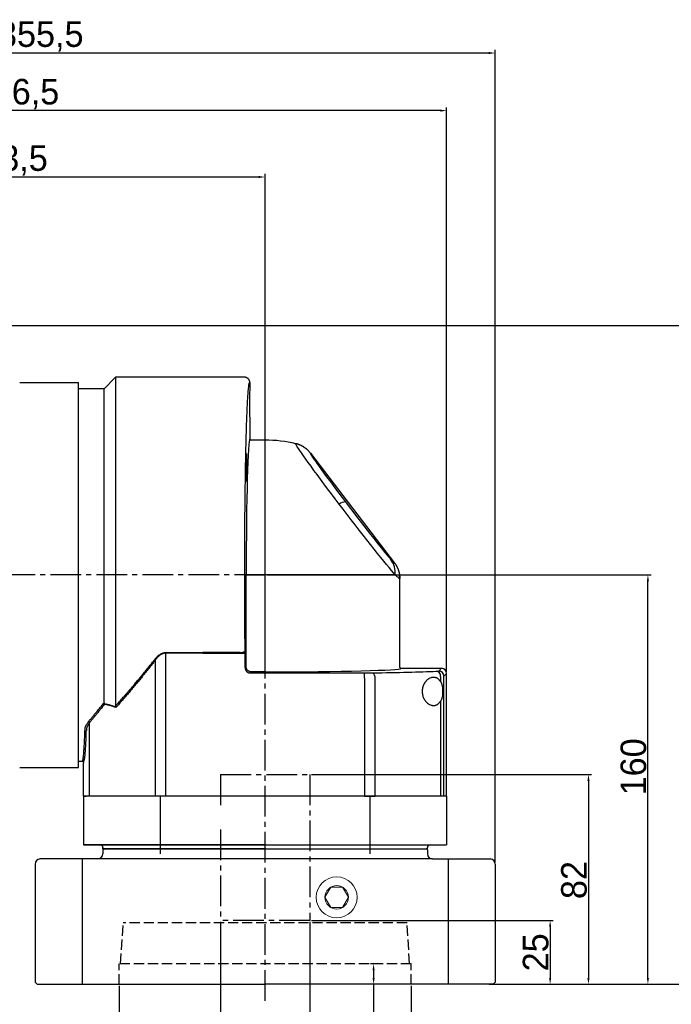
# Model space of a CAD drawing. Header units: millimetres. Extents: x 0 to 1244, y 0 to 880.
# Tile 13 of 14: x 652 to 907, y 294 to 679. Entities that reach past the tile are written whole.
import ezdxf

# ---------------------------------------------------------------- set-up
doc = ezdxf.new("R2010")
doc.units = ezdxf.units.MM
doc.linetypes.add('JIS_02_4.0', pattern=[5.5, 4, -1.5])
doc.linetypes.add('点画线', pattern=[18, 12, -2, 2, -2])
doc.layers.add('7中心线层', color=7, linetype='点画线')
doc.layers.add('标注线', color=7, linetype='Continuous')
for name, color, linetype, lineweight in [('中心线01', 7, 'JIS_02_4.0', 0), ('尺寸线层', 3, 'Continuous', 18), ('粗实线', 7, 'Continuous', 40), ('细实线', 211, 'Continuous', 18)]:
    doc.layers.add(name, color=color, linetype=linetype, lineweight=lineweight)
doc.styles.add('工程字', font='gbenor.shx', dxfattribs={"bigfont": 'gbcbig.shx'})
doc.dimstyles.new('ISO-25', dxfattribs={"dimtxt": 2.5, "dimasz": 2.5, "dimexe": 1.25, "dimexo": 0.625, "dimtad": 1, "dimtxsty": 'Standard', "dimcen": 2.5, "dimadec": 0, "dimazin": 0, "dimtfac": 1, "dimtmove": 0, "dimatfit": 3, "dimfxl": 1, "dimarcsym": 0})

# ---------------------------------------------------------------- blocks, each defined once
blk = doc.blocks.new('*D8')
at = {"layer": 'Defpoints', "color": 0}
for p in [(482.67, 643.41), (482.67, 540.94), (819.18, 423.44)]:
    blk.add_point(p, dxfattribs=at)
at = {"layer": '尺寸线层', "color": 0, "lineweight": -2}
for p, q in [((482.67, 541.56), (482.67, 644.66)), ((816.68, 643.41), (485.17, 643.41)), ((819.18, 424.07), (819.18, 644.66))]:
    blk.add_line(p, q, dxfattribs=at)
at = {"layer": '尺寸线层', "color": 0}
for points in [[(485.17, 643.83), (485.17, 643), (482.67, 643.41)], [(816.68, 643), (816.68, 643.83), (819.18, 643.41)]]:
    blk.add_solid(points, dxfattribs=at)
at = {"layer": '尺寸线层', "color": 0, "insert": (650.93, 649.88), "char_height": 10, "attachment_point": 5}
blk.add_mtext('336,5', dxfattribs=at)
blk = doc.blocks.new('*D9')
at = {"layer": 'Defpoints', "color": 0}
for p in [(622.17, 559.44), (835.2, 301.94), (927.67, 301.94)]:
    blk.add_point(p, dxfattribs=at)
at = {"layer": '尺寸线层', "color": 0, "lineweight": -2}
for p, q in [((622.8, 559.44), (928.92, 559.44)), ((927.67, 556.94), (927.67, 304.44)), ((835.83, 301.94), (928.92, 301.94))]:
    blk.add_line(p, q, dxfattribs=at)
at = {"layer": '尺寸线层', "color": 0}
for points in [[(928.09, 556.94), (927.26, 556.94), (927.67, 559.44)], [(927.26, 304.44), (928.09, 304.44), (927.67, 301.94)]]:
    blk.add_solid(points, dxfattribs=at)
at = {"layer": '尺寸线层', "color": 0, "insert": (921.21, 430.69), "char_height": 10, "attachment_point": 5, "rotation": 90}
blk.add_mtext('257,5', dxfattribs=at)
blk = doc.blocks.new('*D15')
at = {"layer": 'Defpoints', "color": 0}
for p in [(748.18, 461.94), (897.91, 461.94), (837.38, 301.94)]:
    blk.add_point(p, dxfattribs=at)
at = {"layer": '尺寸线层', "color": 0, "lineweight": -2}
for p, q in [((748.8, 461.94), (899.16, 461.94)), ((897.91, 304.44), (897.91, 459.44)), ((838, 301.94), (899.16, 301.94))]:
    blk.add_line(p, q, dxfattribs=at)
at = {"layer": '尺寸线层', "color": 0}
for points in [[(898.32, 459.44), (897.49, 459.44), (897.91, 461.94)], [(897.49, 304.44), (898.32, 304.44), (897.91, 301.94)]]:
    blk.add_solid(points, dxfattribs=at)
at = {"layer": '尺寸线层', "color": 0, "insert": (892.28, 386.94), "char_height": 10, "attachment_point": 5, "rotation": 90}
blk.add_mtext('160', dxfattribs=at)
blk = doc.blocks.new('*D16')
at = {"layer": 'Defpoints', "color": 0}
for p in [(730.68, 326.94), (765.68, 326.94), (730.68, 273.17)]:
    blk.add_point(p, dxfattribs=at)
at = {"layer": '尺寸线层', "color": 0, "lineweight": -2}
for p, q in [((730.68, 326.31), (730.68, 271.92)), ((765.68, 326.31), (765.68, 271.92)), ((763.18, 273.17), (733.18, 273.17))]:
    blk.add_line(p, q, dxfattribs=at)
at = {"layer": '尺寸线层', "color": 0}
for points in [[(733.18, 273.59), (733.18, 272.75), (730.68, 273.17)], [(763.18, 272.75), (763.18, 273.59), (765.68, 273.17)]]:
    blk.add_solid(points, dxfattribs=at)
at = {"layer": '尺寸线层', "color": 0, "insert": (746.42, 278.79), "char_height": 10, "attachment_point": 5, "style": '工程字'}
blk.add_mtext('%%C35F7', dxfattribs=at)
blk = doc.blocks.new('*D17')
at = {"layer": 'Defpoints', "color": 0}
for p in [(691.03, 301.94), (805.33, 301.94), (691.03, 247.38)]:
    blk.add_point(p, dxfattribs=at)
at = {"layer": '尺寸线层', "color": 0, "lineweight": -2}
for p, q in [((691.03, 301.31), (691.03, 246.13)), ((805.33, 301.31), (805.33, 246.13)), ((802.83, 247.38), (693.53, 247.38))]:
    blk.add_line(p, q, dxfattribs=at)
at = {"layer": '尺寸线层', "color": 0}
for points in [[(693.53, 247.8), (693.53, 246.96), (691.03, 247.38)], [(802.83, 246.96), (802.83, 247.8), (805.33, 247.38)]]:
    blk.add_solid(points, dxfattribs=at)
at = {"layer": '尺寸线层', "color": 0, "insert": (748.18, 253.63), "char_height": 10, "attachment_point": 5, "style": '工程字'}
blk.add_mtext('%%C114,3G7', dxfattribs=at)
blk = doc.blocks.new('*D18')
at = {"layer": 'Defpoints', "color": 0}
for p in [(765.68, 326.94), (837.38, 301.94), (859.66, 301.94)]:
    blk.add_point(p, dxfattribs=at)
at = {"layer": '尺寸线层', "color": 0, "lineweight": -2}
for p, q in [((766.3, 326.94), (860.91, 326.94)), ((859.66, 324.44), (859.66, 304.44)), ((838, 301.94), (860.91, 301.94))]:
    blk.add_line(p, q, dxfattribs=at)
at = {"layer": '尺寸线层', "color": 0}
for points in [[(860.08, 324.44), (859.25, 324.44), (859.66, 326.94)], [(859.25, 304.44), (860.08, 304.44), (859.66, 301.94)]]:
    blk.add_solid(points, dxfattribs=at)
at = {"layer": '尺寸线层', "color": 0, "insert": (854.04, 314.44), "char_height": 10, "attachment_point": 5, "rotation": 90}
blk.add_mtext('25', dxfattribs=at)
blk = doc.blocks.new('*D19')
at = {"layer": 'Defpoints', "color": 0}
for p in [(765.68, 383.94), (837.38, 301.94), (874.65, 301.94)]:
    blk.add_point(p, dxfattribs=at)
at = {"layer": '尺寸线层', "color": 0, "lineweight": -2}
for p, q in [((766.3, 383.94), (875.9, 383.94)), ((874.65, 381.44), (874.65, 304.44)), ((838, 301.94), (875.9, 301.94))]:
    blk.add_line(p, q, dxfattribs=at)
at = {"layer": '尺寸线层', "color": 0}
for points in [[(875.07, 381.44), (874.24, 381.44), (874.65, 383.94)], [(874.24, 304.44), (875.07, 304.44), (874.65, 301.94)]]:
    blk.add_solid(points, dxfattribs=at)
at = {"layer": '尺寸线层', "color": 0, "insert": (869.03, 342.69), "char_height": 10, "attachment_point": 5, "rotation": 90}
blk.add_mtext('82', dxfattribs=at)
blk = doc.blocks.new('*D20')
at = {"layer": 'Defpoints', "color": 0}
for p in [(482.67, 665.92), (482.67, 540.94), (838.18, 348.94)]:
    blk.add_point(p, dxfattribs=at)
at = {"layer": '尺寸线层', "color": 0, "lineweight": -2}
for p, q in [((482.67, 541.56), (482.67, 667.17)), ((835.68, 665.92), (485.17, 665.92)), ((838.18, 349.56), (838.18, 667.17))]:
    blk.add_line(p, q, dxfattribs=at)
at = {"layer": '尺寸线层', "color": 0}
for points in [[(485.17, 666.33), (485.17, 665.5), (482.67, 665.92)], [(835.68, 665.5), (835.68, 666.33), (838.18, 665.92)]]:
    blk.add_solid(points, dxfattribs=at)
at = {"layer": '尺寸线层', "color": 0, "insert": (660.43, 672.38), "char_height": 10, "attachment_point": 5}
blk.add_mtext('355,5', dxfattribs=at)
blk = doc.blocks.new('*D22')
at = {"layer": 'Defpoints', "color": 0}
for p in [(791.75, 309.94), (790.61, 301.94), (794.5, 301.94)]:
    blk.add_point(p, dxfattribs=at)
at = {"layer": '尺寸线层', "color": 0, "lineweight": -2}
for p, q in [((791.13, 309.94), (789.36, 309.94)), ((790.61, 307.44), (790.61, 304.44)), ((793.87, 301.94), (789.36, 301.94)), ((790.61, 301.94), (790.61, 281.3))]:
    blk.add_line(p, q, dxfattribs=at)
at = {"layer": '尺寸线层', "color": 0}
for points in [[(791.03, 307.44), (790.19, 307.44), (790.61, 309.94)], [(790.19, 304.44), (791.03, 304.44), (790.61, 301.94)]]:
    blk.add_solid(points, dxfattribs=at)
at = {"layer": '尺寸线层', "color": 0, "insert": (784.98, 284.77), "char_height": 10, "attachment_point": 5, "rotation": 90}
blk.add_mtext('8', dxfattribs=at)
blk = doc.blocks.new('*D38')
at = {"layer": 'Defpoints', "color": 0}
for p in [(544.67, 617.46), (544.67, 584.64), (748.18, 461.94)]:
    blk.add_point(p, dxfattribs=at)
at = {"layer": '尺寸线层', "color": 0, "lineweight": -2}
for p, q in [((544.67, 585.26), (544.67, 618.71)), ((745.68, 617.46), (547.17, 617.46)), ((748.18, 462.56), (748.18, 618.71))]:
    blk.add_line(p, q, dxfattribs=at)
at = {"layer": '尺寸线层', "color": 0}
for points in [[(547.17, 617.88), (547.17, 617.05), (544.67, 617.46)], [(745.68, 617.05), (745.68, 617.88), (748.18, 617.46)]]:
    blk.add_solid(points, dxfattribs=at)
at = {"layer": '尺寸线层', "color": 0, "insert": (646.43, 623.93), "char_height": 10, "attachment_point": 5}
blk.add_mtext('203,5', dxfattribs=at)
blk = doc.blocks.new('140FL1')
at = {"linetype": 'Continuous', "lineweight": 30}
for p, q in [((12.5, 163.75), (8, 159.25)), ((63.05, 163.75), (12.5, 163.75)), ((8, 159.25), (-2, 159.25)), ((-2, 13.75), (-2, 159.25)), ((65, 147.75), (65, 139.69)), ((71, 139.19), (65.5, 139.19)), ((88.69, 134.14), (121.63, 91.16)), ((123.69, 50.5), (123.69, 85.06)), ((124.19, 50), (140, 50)), ((142, 0), (142, 48)), ((-2, 13.75), (-0.5, 13.75)), ((-0.5, 13.75), (-0.48, 13.78)), ((0, 0), (0, 13.25)), ((0, 0), (1.07, 0)), ((2.37, 0), (1.07, 0)), ((27.98, 0), (2.37, 0)), ((32.18, 0), (27.98, 0)), ((109.82, 0), (32.18, 0)), ((109.82, 0), (114.02, 0)), ((139.63, 0), (114.02, 0)), ((140.93, 0), (139.63, 0)), ((142, 0), (140.93, 0))]:
    blk.add_line(p, q, dxfattribs=at)
at = {"linetype": 'Continuous', "lineweight": 25}
for p, q in [((12.5, 163.75), (12.5, 35.25)), ((8, 36.56), (8, 159.25)), ((71, 86.5), (71, 139.19)), ((63.61, 50.61), (63.61, 86.5)), ((63.61, 86.5), (64.11, 86.5)), ((64.11, 86.5), (71, 86.5)), ((71, 49.11), (71, 86.5)), ((121.88, 86.5), (71, 86.5)), ((123.67, 85.03), (123.59, 86.31)), ((123.67, 85.03), (123.59, 86.31)), ((32.18, 56.16), (46.68, 56.16)), ((32.18, 56.16), (32.18, 55.96)), ((46.68, 55.96), (32.18, 55.96)), ((32.18, 0), (32.18, 55.96)), ((61.19, 56.16), (46.68, 56.16)), ((46.68, 56.16), (46.68, 55.96)), ((46.68, 55.96), (61.19, 55.96)), ((61.19, 55.96), (63.19, 55.96)), ((63.19, 50.19), (63.19, 55.96)), ((27.98, 53.16), (27.98, 0)), ((63.61, 50.61), (63.19, 50.19)), ((123.66, 50.48), (123.69, 50.5)), ((123.69, 50.5), (123.66, 50.48)), ((123.74, 50.33), (123.68, 50.47)), ((65.19, 48.19), (65.61, 48.61)), ((65.19, 48.19), (109.82, 48.19)), ((71, 48.61), (65.61, 48.61)), ((71, 48.61), (71, 49.11)), ((109.82, 46.19), (109.82, 48.19)), ((109.82, 46.19), (109.82, 0)), ((114.02, 0), (114.02, 46.22)), ((138.93, 48.93), (140, 50)), ((139.63, 46.85), (139.63, 44.81)), ((142, 48), (140.93, 46.94)), ((140.93, 0), (140.93, 46.94)), ((139.63, 37.14), (139.63, 0)), ((2.37, 0), (2.37, 28.82))]:
    blk.add_line(p, q, dxfattribs=at)
at = {"color": 7, "linetype": 'Continuous', "lineweight": 30}
blk.add_line((65, 161.75), (65, 158.75), dxfattribs=at)
at = {"linetype": 'Continuous', "lineweight": 25, "flags": 128}
for points in [[(99.99, 114.19), (98.45, 116.22), (96.93, 118.22), (95.46, 120.19), (94.03, 122.09), (92.65, 123.94), (91.35, 125.7), (90.11, 127.38), (88.95, 128.97), (87.88, 130.45), (86.9, 131.81), (86.02, 133.05), (85.24, 134.16), (84.58, 135.13), (84.02, 135.95), (83.58, 136.63), (83.26, 137.16), (83.06, 137.53), (82.98, 137.75), (83.02, 137.8)], [(88.69, 134.14), (88.64, 134.11), (88.7, 133.93), (88.88, 133.6), (89.17, 133.14), (89.56, 132.53), (90.06, 131.79), (90.66, 130.92), (91.36, 129.93), (92.15, 128.82), (93.04, 127.6), (94, 126.28), (95.04, 124.86), (96.14, 123.37), (97.31, 121.8), (98.53, 120.17), (99.79, 118.48), (101.1, 116.76), (102.42, 115.01)], [(121.88, 86.5), (121.19, 87.31), (120.38, 88.26), (119.47, 89.35), (118.47, 90.57), (117.38, 91.92), (116.2, 93.38), (114.95, 94.94), (113.62, 96.61), (112.24, 98.36), (110.8, 100.19), (109.32, 102.08), (107.8, 104.03), (106.25, 106.02), (104.69, 108.05), (103.12, 110.09), (101.55, 112.14), (99.99, 114.19)], [(102.42, 115.01), (103.86, 113.13), (105.3, 111.25), (106.74, 109.38), (108.17, 107.53), (109.57, 105.73), (110.94, 103.97), (112.27, 102.29), (113.54, 100.68), (114.75, 99.16), (115.88, 97.75), (116.93, 96.45), (117.89, 95.27), (118.76, 94.23), (119.51, 93.33), (120.16, 92.58)], [(61.19, 56.16), (61.57, 56.17), (61.94, 56.22), (62.28, 56.29), (62.58, 56.39), (62.83, 56.51), (63.02, 56.64), (63.14, 56.79), (63.19, 56.94)], [(114.02, 46.22), (113.99, 46.6), (113.93, 46.97), (113.83, 47.31), (113.7, 47.61), (113.54, 47.86), (113.36, 48.05), (113.17, 48.17), (112.97, 48.22)]]:
    blk.add_lwpolyline(points, dxfattribs=at)
at = {"linetype": 'Continuous', "lineweight": 30}
blk.add_arc((71, 86.5), 52.69, 76.8112, 90, dxfattribs=at)
at = {"linetype": 'Continuous', "lineweight": 25}
for centre, radius, start, end in [((102.33, 111.28), 3.73, 88.6097, 128.8971), ((112.97, 87.26), 8.95, 355.1294, 36.4921), ((26.99, 52.21), 1.37, 43.6047, 57.8618), ((137.75, 46.97), 1.89, 356.3431, 83.5339), ((138.93, 46.93), 2, 0.046, 89.954), ((1.74, 28.57), 0.672, 21.4489, 72.0417)]:
    blk.add_arc(centre, radius, start, end, dxfattribs=at)
at = {"linetype": 'Continuous', "lineweight": 30}
for centre, major_axis, ratio, start_param, end_param in [((65, 153.25), (0, 5.5), 0.026186, 0, 3.141593), ((140, 48), (-1.42, -1.42), 0.999315, 2.356537, 3.926648)]:
    blk.add_ellipse(centre, major_axis=major_axis, ratio=ratio, start_param=start_param, end_param=end_param, dxfattribs=at)
at = {"linetype": 'Continuous', "lineweight": 25}
for centre, major_axis, ratio, start_param, end_param in [((65, 86.5), (0, 53.19), 0.026186, 0.000246, 1.570796), ((78.93, 146.86), (-42.68, 55.74), 0.01592, 2.899557, 3.168512), ((63.13, 55.96), (0, 2.5), 0.026186, 4.712389, 5.116079), ((71, 50), (53.19, 0), 0.026186, 4.712389, 6.282939), ((109.82, 48.35), (6, 0), 0.026186, 4.712389, 5.264629), ((71, 50), (80, 0), 0.026186, 5.264629, 5.704139), ((132.94, 48.94), (6, 0), 0.026186, 5.704139, 6.257005), ((0, 86.5), (0, 73.25), 0.026186, 3.141771, 3.731001)]:
    blk.add_ellipse(centre, major_axis=major_axis, ratio=ratio, start_param=start_param, end_param=end_param, dxfattribs=at)
for centre in [(63.64, 128.51), (63.29, 72.62)]:
    blk.add_ellipse(centre, major_axis=(0, 5.5), ratio=0.026186, dxfattribs=at)
at = {"linetype": 'Continuous', "lineweight": 30}
for points, knots in [([(65, 161.75), (65, 161.79), (65, 161.87), (64.99, 161.99), (64.96, 162.13), (64.93, 162.29), (64.88, 162.45), (64.8, 162.62), (64.7, 162.8), (64.58, 162.98), (64.43, 163.16), (64.24, 163.32), (64.03, 163.47), (63.79, 163.59), (63.54, 163.68), (63.27, 163.74), (63.09, 163.75), (63, 163.75)], [0, 0, 0, 0, 0.036004, 0.076452, 0.121542, 0.171451, 0.226313, 0.286197, 0.351081, 0.420821, 0.495124, 0.573534, 0.655417, 0.739976, 0.826277, 0.913301, 1, 1, 1, 1]), ([(65, 139.69), (65, 139.67), (65, 139.62), (65.02, 139.54), (65.05, 139.47), (65.09, 139.4), (65.15, 139.33), (65.27, 139.23), (65.4, 139.21), (65.5, 139.19)], [0, 0, 0, 0, 0.093339, 0.191197, 0.292695, 0.396708, 0.501924, 0.638242, 1, 1, 1, 1]), ([(88.69, 134.14), (88.62, 134.23), (88.49, 134.4), (88.28, 134.65), (88.06, 134.88), (87.84, 135.11), (87.62, 135.33), (87.39, 135.54), (87.16, 135.74), (86.93, 135.93), (86.69, 136.11), (86.45, 136.28), (86.21, 136.44), (85.96, 136.6), (85.72, 136.74), (85.47, 136.88), (85.22, 137.01), (84.98, 137.13), (84.73, 137.24), (84.48, 137.34), (84.24, 137.44), (83.99, 137.52), (83.75, 137.61), (83.5, 137.68), (83.26, 137.74), (83.1, 137.78), (83.02, 137.8)], [0, 0, 0, 0, 0.047477, 0.094449, 0.140917, 0.186879, 0.232336, 0.277288, 0.321735, 0.365677, 0.409113, 0.452044, 0.49447, 0.53639, 0.577805, 0.618715, 0.659119, 0.699017, 0.73841, 0.777297, 0.815679, 0.853555, 0.890925, 0.927789, 0.964147, 1, 1, 1, 1]), ([(121.63, 91.16), (121.69, 91.07), (121.81, 90.91), (121.99, 90.66), (122.15, 90.41), (122.31, 90.15), (122.45, 89.89), (122.59, 89.64), (122.72, 89.38), (122.83, 89.13), (122.94, 88.87), (123.04, 88.62), (123.13, 88.37), (123.22, 88.12), (123.29, 87.88), (123.36, 87.63), (123.42, 87.39), (123.47, 87.16), (123.52, 86.93), (123.56, 86.7), (123.59, 86.48), (123.62, 86.26), (123.64, 86.05), (123.66, 85.84), (123.68, 85.64), (123.69, 85.44), (123.69, 85.25), (123.69, 85.13), (123.69, 85.06)], [0, 0, 0, 0, 0.047304, 0.094066, 0.140258, 0.185849, 0.230814, 0.275127, 0.318764, 0.361703, 0.403925, 0.44541, 0.486143, 0.526108, 0.565292, 0.603682, 0.641268, 0.678042, 0.713996, 0.749123, 0.783418, 0.816878, 0.849499, 0.881281, 0.912221, 0.94232, 0.971579, 1, 1, 1, 1]), ([(123.69, 50.5), (123.69, 50.48), (123.7, 50.43), (123.71, 50.37), (123.73, 50.32), (123.75, 50.27), (123.77, 50.23), (123.79, 50.2), (123.81, 50.18), (123.82, 50.16), (123.83, 50.15), (123.87, 50.12), (123.94, 50.06), (124.07, 50.01), (124.15, 50), (124.19, 50)], [0, 0, 0, 0, 0.086586, 0.167766, 0.241988, 0.308037, 0.365036, 0.41241, 0.449823, 0.477104, 0.494183, 0.50104, 0.674738, 0.84276, 1, 1, 1, 1]), ([(-0.5, 13.75), (-0.48, 13.75), (-0.43, 13.75), (-0.37, 13.73), (-0.32, 13.72), (-0.27, 13.69), (-0.23, 13.67), (-0.2, 13.65), (-0.18, 13.63), (-0.16, 13.62), (-0.15, 13.61), (-0.12, 13.57), (-0.06, 13.5), (-0.01, 13.38), (0, 13.29), (0, 13.25)], [0, 0, 0, 0, 0.086927, 0.168395, 0.242837, 0.309024, 0.366074, 0.41341, 0.450696, 0.477764, 0.494544, 0.501016, 0.674858, 0.842881, 1, 1, 1, 1])]:
    blk.add_open_spline(points, degree=3, knots=knots, dxfattribs=at)
at = {"linetype": 'Continuous', "lineweight": 25}
for points, knots in [([(63.19, 56.94), (63.18, 57.21), (63.18, 57.74), (63.17, 58.63), (63.16, 59.67), (63.13, 62.03), (63.11, 64.89), (63.09, 68.15), (63.07, 70.5), (63.06, 72.68), (63.05, 75.48), (63.04, 79.23), (63.03, 83.53), (63.03, 86.91), (63.03, 89.07), (63.03, 90.96), (63.03, 92.53), (63.04, 93.85), (63.04, 94.62), (63.04, 95.97), (63.05, 98.65), (63.07, 102.29), (63.09, 106.01), (63.12, 108.98), (63.13, 110.93), (63.15, 112.35), (63.16, 113.69), (63.19, 116.25), (63.23, 119.56), (63.27, 122.58), (63.3, 124.47), (63.32, 126.07), (63.34, 127.39), (63.36, 128.47), (63.37, 129.11), (63.39, 130.22), (63.44, 132.41), (63.53, 136.64), (63.64, 141.02), (63.76, 145.06), (63.85, 147.69), (63.92, 149.6), (63.97, 150.77), (64.02, 151.71), (64.05, 152.46), (64.08, 153.06), (64.1, 153.42), (64.13, 154.03), (64.19, 155.2), (64.29, 156.78), (64.41, 158.31), (64.52, 159.53), (64.63, 160.5), (64.73, 161.05), (64.8, 161.37), (64.85, 161.56), (64.91, 161.7), (64.96, 161.75), (64.98, 161.75), (65, 161.75), (65, 161.75)], [0, 0, 0, 0, 0.005862, 0.011717, 0.019418, 0.028346, 0.062495, 0.080132, 0.096374, 0.111303, 0.124993, 0.153721, 0.187482, 0.211867, 0.222102, 0.231031, 0.249978, 0.253922, 0.25779, 0.265602, 0.281227, 0.312472, 0.340271, 0.358564, 0.374967, 0.381745, 0.388818, 0.403851, 0.437462, 0.462244, 0.472559, 0.481488, 0.499963, 0.503911, 0.507776, 0.51559, 0.531216, 0.562464, 0.624934, 0.653992, 0.687436, 0.712683, 0.723092, 0.732023, 0.749947, 0.753902, 0.757761, 0.765576, 0.781204, 0.812458, 0.847048, 0.874966, 0.904178, 0.937475, 0.946981, 0.960363, 0.978409, 0.991627, 0.996421, 1, 1, 1, 1]), ([(123.63, 85.08), (123.6, 85.08), (123.52, 85.07), (122.96, 85.52), (122.24, 86.17), (121.88, 86.5)], [0, 0, 0, 0, 0.250298, 0.622099, 1, 1, 1, 1]), ([(27.72, 53.37), (27.79, 53.46), (27.93, 53.64), (28.15, 53.9), (28.37, 54.14), (28.67, 54.46), (29.07, 54.84), (29.61, 55.26), (30.18, 55.62), (30.71, 55.87), (31.15, 56.01), (31.5, 56.1), (31.84, 56.15), (32.07, 56.15), (32.18, 56.16)], [0, 0, 0, 0, 0.066282, 0.129975, 0.191133, 0.249815, 0.377659, 0.499428, 0.628816, 0.750313, 0.81518, 0.878029, 0.939432, 1, 1, 1, 1]), ([(32.18, 55.96), (32.12, 55.96), (32.01, 55.96), (31.83, 55.94), (31.66, 55.92), (31.48, 55.88), (31.31, 55.84), (31.13, 55.79), (30.96, 55.73), (30.78, 55.65), (30.61, 55.57), (30.43, 55.48), (30.25, 55.38), (30.08, 55.27), (29.91, 55.15), (29.64, 54.95), (29.28, 54.65), (28.84, 54.21), (28.4, 53.71), (28.13, 53.35), (27.98, 53.16)], [0, 0, 0, 0, 0.032122, 0.064464, 0.097123, 0.130189, 0.163753, 0.197898, 0.232707, 0.268254, 0.304613, 0.341849, 0.380026, 0.4192, 0.459426, 0.500753, 0.61023, 0.729641, 0.859446, 1, 1, 1, 1]), ([(12.5, 35.25), (12.69, 35.46), (13.06, 35.88), (13.65, 36.54), (14.26, 37.23), (14.89, 37.95), (15.55, 38.7), (16.24, 39.49), (16.95, 40.31), (17.68, 41.16), (18.45, 42.05), (19.24, 42.97), (20.2, 44.11), (21.75, 45.95), (23.4, 47.95), (24.97, 49.88), (25.98, 51.15), (26.89, 52.3), (27.45, 53.03), (27.72, 53.37)], [0, 0, 0, 0, 0.037772, 0.077079, 0.117922, 0.160303, 0.20422, 0.249675, 0.296667, 0.345197, 0.395266, 0.446873, 0.500018, 0.583672, 0.749579, 0.82244, 0.888464, 0.947651, 1, 1, 1, 1]), ([(27.98, 53.16), (27.77, 52.88), (27.36, 52.34), (26.73, 51.53), (26.09, 50.72), (25.46, 49.91), (24.82, 49.11), (24.19, 48.32), (23.55, 47.53), (22.91, 46.74), (22.27, 45.95), (21.62, 45.17), (20.98, 44.4), (20.34, 43.63), (19.69, 42.86), (19.05, 42.09), (18.41, 41.33), (17.76, 40.58), (17.12, 39.83), (16.48, 39.08), (15.84, 38.34), (15.19, 37.6), (14.56, 36.86), (13.92, 36.13), (13.28, 35.4), (12.86, 34.92), (12.65, 34.68)], [0, 0, 0, 0, 0.040794, 0.08165, 0.122569, 0.163553, 0.204605, 0.245726, 0.286919, 0.328185, 0.369526, 0.410945, 0.452443, 0.494022, 0.535685, 0.577432, 0.619267, 0.66119, 0.703204, 0.745311, 0.787512, 0.82981, 0.872205, 0.914701, 0.957299, 1, 1, 1, 1]), ([(63.19, 50.19), (63.19, 50.14), (63.19, 50.05), (63.21, 49.91), (63.24, 49.77), (63.27, 49.63), (63.32, 49.49), (63.37, 49.36), (63.43, 49.23), (63.51, 49.11), (63.59, 48.99), (63.68, 48.88), (63.78, 48.78), (63.88, 48.68), (63.99, 48.59), (64.11, 48.51), (64.23, 48.44), (64.36, 48.37), (64.49, 48.32), (64.63, 48.27), (64.77, 48.24), (64.91, 48.21), (65.05, 48.2), (65.14, 48.19), (65.19, 48.19)], [0, 0, 0, 0, 0.045491, 0.090971, 0.136442, 0.181905, 0.22736, 0.27281, 0.318254, 0.363694, 0.409131, 0.454566, 0.5, 0.545434, 0.590869, 0.636306, 0.681746, 0.72719, 0.77264, 0.818095, 0.863558, 0.909029, 0.954509, 1, 1, 1, 1]), ([(65.61, 48.61), (65.56, 48.61), (65.46, 48.61), (65.32, 48.63), (65.18, 48.65), (65.04, 48.69), (64.91, 48.73), (64.78, 48.79), (64.65, 48.85), (64.52, 48.92), (64.41, 49.01), (64.3, 49.1), (64.19, 49.19), (64.09, 49.3), (64, 49.41), (63.92, 49.53), (63.85, 49.65), (63.79, 49.78), (63.73, 49.91), (63.69, 50.04), (63.65, 50.18), (63.63, 50.32), (63.61, 50.46), (63.61, 50.56), (63.61, 50.61)], [0, 0, 0, 0, 0.04546, 0.090918, 0.136375, 0.18183, 0.227285, 0.272739, 0.318192, 0.363644, 0.409097, 0.454548, 0.5, 0.545452, 0.590903, 0.636356, 0.681808, 0.727261, 0.772715, 0.81817, 0.863625, 0.909082, 0.95454, 1, 1, 1, 1]), ([(139.6, 44.85), (139.57, 44.9), (139.5, 45.01), (139.38, 45.16), (139.26, 45.31), (139.13, 45.46), (138.99, 45.6), (138.84, 45.73), (138.68, 45.86), (138.52, 45.98), (138.34, 46.08), (138.16, 46.18), (137.97, 46.27), (137.77, 46.34), (137.56, 46.4), (137.34, 46.44), (137.12, 46.47), (136.78, 46.48), (136.32, 46.44), (135.76, 46.29), (135.29, 46.08), (134.9, 45.85), (134.59, 45.63), (134.31, 45.38), (134.05, 45.13), (133.84, 44.9), (133.71, 44.73), (133.64, 44.65)], [0, 0, 0, 0, 0.022959, 0.046794, 0.071514, 0.097127, 0.123638, 0.151055, 0.179382, 0.208625, 0.238788, 0.269875, 0.301891, 0.334838, 0.368719, 0.403539, 0.439298, 0.476001, 0.563036, 0.650275, 0.737719, 0.782808, 0.832632, 0.887216, 0.926156, 0.963745, 1, 1, 1, 1]), ([(133.64, 44.65), (133.6, 44.59), (133.52, 44.48), (133.4, 44.31), (133.29, 44.13), (133.19, 43.94), (133.09, 43.76), (133, 43.57), (132.92, 43.38), (132.84, 43.18), (132.77, 42.98), (132.71, 42.79), (132.65, 42.58), (132.6, 42.38), (132.56, 42.18), (132.52, 41.98), (132.49, 41.78), (132.46, 41.57), (132.45, 41.37), (132.43, 41.17), (132.43, 40.97), (132.43, 40.77), (132.44, 40.57), (132.49, 39.98), (132.72, 38.95), (133.35, 37.63), (134.12, 36.7), (134.93, 36.07), (135.56, 35.73), (136.15, 35.55), (136.63, 35.47), (137.08, 35.47), (137.47, 35.53), (137.82, 35.62), (138.14, 35.75), (138.44, 35.91), (138.72, 36.11), (138.98, 36.33), (139.21, 36.58), (139.43, 36.85), (139.57, 37.05), (139.63, 37.14)], [0, 0, 0, 0, 0.013224, 0.026226, 0.039013, 0.051589, 0.063962, 0.076137, 0.088123, 0.099925, 0.111553, 0.123012, 0.134313, 0.145463, 0.156471, 0.167347, 0.1781, 0.188741, 0.19928, 0.209726, 0.220093, 0.230389, 0.240628, 0.25082, 0.322974, 0.405647, 0.500925, 0.557128, 0.626176, 0.667775, 0.709398, 0.751045, 0.782578, 0.813113, 0.84266, 0.871232, 0.898842, 0.925506, 0.951241, 0.976065, 1, 1, 1, 1]), ([(139.63, 44.81), (139.66, 44.76), (139.72, 44.67), (139.8, 44.51), (139.87, 44.36), (139.94, 44.19), (140.01, 44.02), (140.06, 43.85), (140.12, 43.66), (140.16, 43.47), (140.21, 43.28), (140.3, 42.82), (140.4, 42.06), (140.44, 40.98), (140.4, 39.9), (140.29, 39.07), (140.17, 38.48), (140.07, 38.1), (139.94, 37.76), (139.8, 37.43), (139.69, 37.24), (139.63, 37.14)], [0, 0, 0, 0, 0.02495, 0.049799, 0.074598, 0.099394, 0.124236, 0.149174, 0.174254, 0.199525, 0.225032, 0.250819, 0.376382, 0.50002, 0.623572, 0.749601, 0.800932, 0.851261, 0.900958, 0.950408, 1, 1, 1, 1]), ([(1.95, 29.21), (2.08, 29.37), (2.36, 29.69), (2.77, 30.19), (3.2, 30.7), (3.63, 31.22), (4.08, 31.76), (4.53, 32.31), (5, 32.87), (5.47, 33.45), (5.96, 34.04), (6.46, 34.65), (6.96, 35.27), (7.48, 35.91), (7.82, 36.34), (8, 36.56)], [0, 0, 0, 0, 0.070231, 0.141573, 0.214027, 0.287595, 0.362277, 0.438075, 0.51499, 0.593023, 0.672176, 0.752449, 0.833843, 0.91636, 1, 1, 1, 1]), ([(8.18, 35.96), (8.02, 35.76), (7.71, 35.37), (7.24, 34.78), (6.77, 34.21), (6.32, 33.64), (5.86, 33.07), (5.41, 32.52), (4.96, 31.97), (4.52, 31.42), (4.08, 30.89), (3.64, 30.36), (3.21, 29.84), (2.79, 29.32), (2.51, 28.99), (2.37, 28.82)], [0, 0, 0, 0, 0.078095, 0.155979, 0.233656, 0.311131, 0.388408, 0.46549, 0.542383, 0.619091, 0.695617, 0.771967, 0.848144, 0.924154, 1, 1, 1, 1]), ([(8, 36.56), (8, 36.53), (8, 36.48), (8.01, 36.4), (8.03, 36.33), (8.05, 36.27), (8.07, 36.23), (8.08, 36.22)], [0, 0, 0, 0, 0.266509, 0.499118, 0.689603, 0.854524, 1, 1, 1, 1]), ([(8.08, 36.22), (8.22, 36.19), (8.51, 36.13), (8.94, 36.03), (9.38, 35.93), (9.82, 35.81), (10.26, 35.69), (10.71, 35.56), (11.17, 35.42), (11.63, 35.27), (12.09, 35.12), (12.41, 35), (12.56, 34.95)], [0, 0, 0, 0, 0.098327, 0.196968, 0.295942, 0.395273, 0.494982, 0.595091, 0.695624, 0.796604, 0.898055, 1, 1, 1, 1]), ([(8.08, 36.22), (8.09, 36.2), (8.11, 36.16), (8.14, 36.1), (8.16, 36.04), (8.17, 35.99), (8.18, 35.96)], [0, 0, 0, 0, 0.23165, 0.499289, 0.643489, 1, 1, 1, 1]), ([(12.65, 34.68), (12.5, 34.74), (12.19, 34.85), (11.74, 35), (11.29, 35.15), (10.84, 35.29), (10.39, 35.42), (9.94, 35.55), (9.5, 35.66), (9.06, 35.77), (8.61, 35.87), (8.32, 35.93), (8.18, 35.96)], [0, 0, 0, 0, 0.098829, 0.197875, 0.297154, 0.396684, 0.496479, 0.596556, 0.696931, 0.797619, 0.898637, 1, 1, 1, 1]), ([(12.56, 34.95), (12.56, 34.96), (12.54, 34.99), (12.53, 35.03), (12.52, 35.08), (12.51, 35.13), (12.5, 35.19), (12.5, 35.23), (12.5, 35.25)], [0, 0, 0, 0, 0.125701, 0.261144, 0.408939, 0.571103, 0.774954, 1, 1, 1, 1]), ([(12.56, 34.95), (12.57, 34.93), (12.59, 34.89), (12.62, 34.82), (12.64, 34.75), (12.64, 34.7), (12.65, 34.68)], [0, 0, 0, 0, 0.224725, 0.499236, 0.75198, 1, 1, 1, 1]), ([(0.57, 26.03), (0.57, 26.09), (0.58, 26.22), (0.6, 26.42), (0.63, 26.62), (0.67, 26.82), (0.73, 27.02), (0.79, 27.22), (0.86, 27.42), (0.97, 27.69), (1.13, 28.03), (1.36, 28.43), (1.63, 28.82), (1.84, 29.08), (1.95, 29.21)], [0, 0, 0, 0, 0.062983, 0.12573, 0.188291, 0.250717, 0.313058, 0.375364, 0.437686, 0.500075, 0.625087, 0.749803, 0.874636, 1, 1, 1, 1]), ([(2.37, 28.82), (2.32, 28.76), (2.23, 28.64), (2.09, 28.45), (1.95, 28.24), (1.81, 28.01), (1.68, 27.76), (1.54, 27.5), (1.39, 27.14), (1.24, 26.72), (1.14, 26.27), (1.08, 25.91), (1.07, 25.7), (1.07, 25.61)], [0, 0, 0, 0, 0.055064, 0.11558, 0.181548, 0.252971, 0.329849, 0.412182, 0.499972, 0.663586, 0.801464, 0.913602, 1, 1, 1, 1])]:
    blk.add_open_spline(points, degree=3, knots=knots, dxfattribs=at)
blk.add_open_spline([(139.63, 44.81), (139.62, 44.82), (139.61, 44.84), (139.6, 44.85)], degree=3, dxfattribs=at)
at = {"linetype": 'Continuous'}
blk.add_open_spline([(-0.48, 13.78), (-0.44, 13.82), (-0.35, 13.9), (-0.22, 14.48), (-0.09, 15.38), (0.03, 16.55), (0.15, 18.01), (0.26, 19.77), (0.38, 21.8), (0.48, 23.86), (0.54, 25.33), (0.57, 26.03)], degree=3, knots=[0, 0, 0, 0, 0.112, 0.237224, 0.355811, 0.467759, 0.573069, 0.69536, 0.80728, 0.908827, 1, 1, 1, 1], dxfattribs=at)

msp = doc.modelspace()

# ---------------------------------------------------------------- linework, layer by layer
msp.add_line((684.6755, 354.9391), (811.6755, 354.9391))
at = {"layer": '7中心线层'}
for p, q in [((748.1755, 461.9391), (461.4436, 461.9391)), ((730.6752, 383.9395), (730.6752, 370.4391)), ((730.6752, 383.9395), (765.6752, 383.9395)), ((765.6752, 383.9395), (765.6752, 326.9391)), ((730.6752, 362.4391), (730.6752, 326.9391)), ((765.6752, 326.9391), (730.6752, 326.9391)), ((765.6752, 326.9391), (730.6752, 326.9391))]:
    msp.add_line(p, q, dxfattribs=at)
at = {"layer": '7中心线层', "color": 0}
msp.add_line((748.1755, 295.5012), (748.1755, 461.9391), dxfattribs=at)
at = {"layer": '中心线01', "color": 0, "lineweight": 25}
for p, q in [((691.6752, 309.9391), (692.6752, 325.9391)), ((803.6752, 325.9391), (692.6752, 325.9391)), ((804.6752, 309.9391), (803.6752, 325.9391)), ((805.3252, 309.9391), (691.0252, 309.9391)), ((691.0252, 301.9391), (691.0252, 309.9391)), ((805.3252, 301.9391), (805.3252, 309.9391))]:
    msp.add_line(p, q, dxfattribs=at)
at = {"layer": '标注线'}
for p, q in [((707.1511, 375.4391), (707.1511, 352.9391)), ((789.1998, 375.4391), (789.1998, 352.9393))]:
    msp.add_line(p, q, dxfattribs=at)
at = {"layer": '粗实线', "lineweight": 30}
for p, q in [((652.1749, 537.1888), (675.1755, 537.1888)), ((675.1755, 386.6888), (675.1755, 537.1888)), ((652.1749, 386.6895), (675.1755, 386.6895)), ((677.1755, 375.4392), (677.1755, 356.4392)), ((696.8755, 375.4392), (677.1755, 375.4392)), ((707.1511, 375.4391), (677.1755, 375.4391)), ((789.1998, 375.4391), (707.1511, 375.4391)), ((819.1755, 375.4391), (789.1998, 375.4391)), ((819.1751, 375.4396), (819.1752, 356.4396)), ((748.1755, 356.4392), (677.1755, 356.4392)), ((677.1755, 356.4391), (707.1511, 356.4391)), ((684.6752, 354.4391), (684.6752, 352.9391)), ((684.6754, 354.439), (685.1754, 354.939)), ((684.6755, 354.9391), (684.6755, 355.4391)), ((748.1755, 354.9391), (684.6755, 354.9391)), ((698.1754, 354.939), (685.1754, 354.939)), ((707.1511, 356.4391), (789.1998, 356.4391)), ((748.1752, 354.9391), (811.6752, 354.9395)), ((789.1998, 356.4391), (819.1755, 356.4391)), ((798.1753, 354.9393), (811.1753, 354.9393)), ((811.6753, 354.4393), (811.1753, 354.9393)), ((811.6752, 354.4391), (811.6752, 352.9391)), ((811.6755, 354.9391), (811.6755, 355.4391)), ((813.6752, 350.9391), (660.1752, 350.9391)), ((676.5861, 350.9391), (676.5861, 301.9391)), ((813.6752, 350.9391), (836.1752, 350.9391)), ((819.7643, 350.9391), (819.7643, 301.9391)), ((658.1752, 348.9391), (658.1752, 302.7391)), ((838.1752, 348.9391), (838.1752, 302.7391)), ((658.1752, 302.7391), (658.9752, 301.9391)), ((658.9752, 301.9391), (692.1752, 301.9391)), ((692.1752, 301.9391), (748.1752, 301.9391)), ((804.1752, 301.9391), (748.1752, 301.9391)), ((837.3752, 301.9391), (804.1752, 301.9391)), ((838.1752, 302.7391), (837.3752, 301.9391))]:
    msp.add_line(p, q, dxfattribs=at)
at = {"layer": '粗实线', "lineweight": 30, "extrusion": (0, 0, -1)}
msp.add_arc((-683.6755, 355.4391), 1, 90, 180, dxfattribs=at)
at = {"layer": '粗实线', "lineweight": 30}
for centre, radius, start, end in [((812.6755, 355.4391), 1, 90, 180), ((660.1752, 348.9391), 2, 90, 180), ((682.6752, 352.9391), 2, 270, 0), ((813.6752, 352.9391), 2, 180, 270), ((836.1752, 348.9391), 2, 0, 90)]:
    msp.add_arc(centre, radius, start, end, dxfattribs=at)
at = {"layer": '细实线'}
for points in [[(771.6002, 335.9391), (773.9096, 339.9391), (776.1752, 339.9391)], [(780.7502, 335.9391), (778.4408, 339.9391), (776.1752, 339.9391)], [(771.6002, 335.9391), (773.9096, 331.9391), (776.1752, 331.9391)], [(780.7502, 335.9391), (778.4408, 331.9391), (776.1752, 331.9391)]]:
    msp.add_lwpolyline(points, dxfattribs=at)
for radius in [8, 4.575]:
    msp.add_circle((776.1752, 335.9391), radius, dxfattribs=at)

# ---------------------------------------------------------------- block references
at = {"layer": '标注线'}
msp.add_blockref('140FL1', (677.1755, 375.4388), dxfattribs=at)

# ---------------------------------------------------------------- dimensions: what is measured, and where the dimension line sits
at = {"layer": '尺寸线层'}
for base, p1, p2, picture, middle in [((482.6749, 665.9164), (838.1752, 348.9391), (482.6749, 540.9392), '*D20', (660.425, 672.3794)), ((482.6749, 643.4134), (819.1755, 423.4402), (482.6749, 540.9392), '*D8', (650.9252, 649.8764)), ((544.6749, 617.4644), (748.1755, 461.9391), (544.6749, 584.6391), '*D38', (646.4252, 623.9274))]:
    dim = msp.add_linear_dim(base=base, p1=p1, p2=p2, dimstyle='ISO-25', override={"dimtxt": 10}, dxfattribs=at)
    dim.commit()
    dim.dimension.update_dxf_attribs({"geometry": picture, "text_midpoint": middle})
dim = msp.add_linear_dim(base=(927.6718, 301.9391), p1=(622.1749, 559.4391), p2=(835.203, 301.9391), angle=90, dimstyle='ISO-25', override={"dimtxt": 10}, dxfattribs=at)
dim.commit()
dim.dimension.update_dxf_attribs({"geometry": '*D9', "text_midpoint": (921.2088, 430.6891)})
for base, p1, p2, angle, picture, middle in [((897.9067, 461.9391), (837.3752, 301.9391), (748.1755, 461.9391), 90, '*D15', (897.9067, 386.9393)), ((874.6526, 301.9391), (765.6757, 383.9395), (837.3757, 301.9391), 270, '*D19', (874.6526, 342.6891)), ((859.6622, 301.9391), (765.6757, 326.9391), (837.3757, 301.9391), 270, '*D18', (859.6622, 314.4391)), ((790.6091, 301.9392), (791.7535, 309.9391), (794.4994, 301.9392), 270, '*D22', (790.6091, 284.7725))]:
    dim = msp.add_linear_dim(base=base, p1=p1, p2=p2, angle=angle, dimstyle='ISO-25', override={"dimtxt": 10}, dxfattribs=at)
    dim.commit()
    dim.dimension.update_dxf_attribs({"geometry": picture, "text_midpoint": middle, "dimtype": 160})
for base, p1, p2, text, picture, middle in [((730.6752, 273.1692), (765.6752, 326.9391), (730.6752, 326.9391), '%%C<>F7', '*D16', (746.4198, 273.1692)), ((691.0252, 247.3808), (805.3252, 301.9391), (691.0252, 301.9391), '%%C<>G7', '*D17', (748.1752, 247.3808))]:
    dim = msp.add_linear_dim(base=base, p1=p1, p2=p2, text=text, dimstyle='ISO-25', override={"dimtxt": 10, "dimtxsty": '工程字'}, dxfattribs=at)
    dim.commit()
    dim.dimension.update_dxf_attribs({"geometry": picture, "text_midpoint": middle, "dimtype": 160})

doc.saveas('drawing.dxf')
